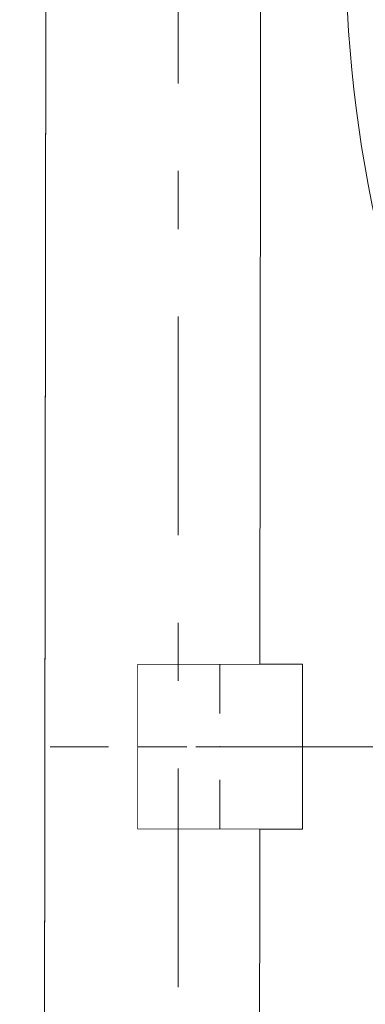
# Model space of a CAD drawing. Header units: millimetres. Extents: x -70269 to 35056, y -51814 to 48966.
# Tile 138 of 220: x -38424 to -37587, y 29157 to 31540. Entities that reach past the tile are written whole.
import ezdxf

# ---------------------------------------------------------------- set-up
doc = ezdxf.new("R2010")
doc.units = ezdxf.units.MM
doc.set_wipeout_variables(frame=1)
doc.linetypes.add('Przerywana podwójnie', pattern=[109.361107, 52.916665, -21.166666, 14.111111, -21.166666])
doc.linetypes.add('Wipeout_Contour', pattern=[1000, 0, -1000])
for name, color, linetype, lineweight, true_color in [('00 - nowa technologia myjni_Nr_pióra__95', 7, 'Continuous', 20, 0x7c7c7c), ('280-A Dachy Powłoki_Nr_pióra__95', 7, 'Continuous', 20, 0x7c7c7c), ('410-K Osie główne_Nr_pióra__95', 7, 'Continuous', 20, 0x7c7c7c), ('420-K Ściany_Nr_pióra__95', 7, 'Continuous', 20, 0x7c7c7c), ('440-K Słupy_Nr_pióra__95', 7, 'Continuous', 20, 0x7c7c7c), ('460 - Stropy_Nr_pióra__95', 7, 'Continuous', 13, 0x7c7c7c)]:
    doc.layers.add(name, color=color, linetype=linetype, lineweight=lineweight, true_color=true_color)
doc.layers.add('420-K Ściany', color=7, linetype='Continuous')
doc.layers.add('XREF', color=8, linetype='Continuous', lineweight=9)

# ---------------------------------------------------------------- blocks, each defined once
blk = doc.blocks.new('parter 2025.10.15')
at = {"layer": '00 - nowa technologia myjni_Nr_pióra__95', "color": 8, "linetype": 'Continuous', "lineweight": 5}
blk.add_arc((395.61, 2627.88), 312.96, 167.5454, 194.9858, dxfattribs=at)
at = {"layer": '280-A Dachy Powłoki_Nr_pióra__95', "color": 8, "linetype": 'Continuous', "lineweight": 5, "flags": 128}
for points in [[(13.45, 3006.84), (13.45, 59.93)], [(14.52, 59.93), (14.52, 3006.84)], [(31.49, 59.91), (31.49, 3006.82)], [(31.84, 3006.82), (31.84, 59.91)]]:
    blk.add_lwpolyline(points, dxfattribs=at)
at = {"layer": '440-K Słupy_Nr_pióra__95', "color": 8, "linetype": 'Continuous', "lineweight": 5}
for p, q in [((52.2, 2441.81), (52.2, 2461.81)), ((44.2, 2433.81), (24.2, 2433.81)), ((60.2, 2433.81), (80.2, 2433.81)), ((52.2, 2425.81), (52.2, 2405.81))]:
    blk.add_line(p, q, dxfattribs=at)
at = {"layer": '440-K Słupy_Nr_pióra__95', "color": 8, "linetype": 'Continuous', "lineweight": 5, "flags": 128}
blk.add_lwpolyline([(32.2, 2413.81), (72.2, 2413.81), (72.2, 2453.81), (32.2, 2453.81)], close=True, dxfattribs=at)
at = {"layer": '440-K Słupy_Nr_pióra__95', "color": 8, "linetype": 'Continuous', "lineweight": 5}
blk.add_point((52.2, 2433.81), dxfattribs=at)
at = {"color": 8, "linetype": 'Wipeout_Contour', "lineweight": 5, "ltscale": 6138.335975}
blk.add_wipeout([(6.75, 9.87), (8.75, 9.86), (12.58, 3056.7), (10.58, 3056.7)], dxfattribs=at).dxf.layer = '420-K Ściany'
at = {"color": 8, "linetype": 'Wipeout_Contour', "lineweight": 5, "ltscale": 6142.025808}
blk.add_wipeout([(8.77, 19.86), (18.77, 19.85), (22.57, 3046.7), (12.57, 3046.7)], dxfattribs=at).dxf.layer = '420-K Ściany'
at = {"layer": '420-K Ściany_Nr_pióra__95', "color": 8, "linetype": 'Continuous', "lineweight": 5, "flags": 128}
blk.add_lwpolyline([(10.58, 3058.7), (6.75, 9.87)], dxfattribs=at)
at = {"color": 8, "linetype": 'Wipeout_Contour', "lineweight": 5, "ltscale": 6148.220068}
blk.add_wipeout([(18.77, 19.9), (18.82, 19.9), (22.62, 3046.65), (22.57, 3046.65)], dxfattribs=at).dxf.layer = '420-K Ściany'
at = {"color": 8, "linetype": 'Wipeout_Contour', "lineweight": 5, "ltscale": 61418.732381}
blk.add_wipeout([(22.57, 3006.65), (18.87, 59.9), (58.87, 59.85), (59.19, 313.81), (32.2, 313.81), (32.2, 353.81), (59.24, 353.81), (59.56, 613.81), (32.2, 613.81), (32.2, 653.81), (59.61, 653.81), (59.94, 913.81), (32.2, 913.81), (32.2, 953.81), (59.99, 953.81), (60.31, 1210.81), (32.2, 1210.81), (32.2, 1250.81), (60.36, 1250.81), (60.69, 1513.81), (32.2, 1513.81), (32.2, 1553.81), (60.74, 1553.81), (61.07, 1813.81), (32.2, 1813.81), (32.2, 1853.81), (61.12, 1853.81), (61.45, 2113.81), (32.2, 2113.81), (32.2, 2153.81), (61.5, 2153.81), (61.82, 2413.81), (32.2, 2413.81), (32.2, 2453.81), (61.87, 2453.81), (62.2, 2716.81), (31.2, 2716.81), (31.2, 2756.81), (62.26, 2756.81), (62.57, 3006.65)], dxfattribs=at).dxf.layer = '420-K Ściany'
at = {"layer": '410-K Osie główne_Nr_pióra__95', "color": 8, "linetype": 'Przerywana podwójnie', "lineweight": 5}
for p, q in [((42.06, 3303.44), (42.06, -165.65)), ((-63, 2433.81), (1039.92, 2433.81))]:
    blk.add_line(p, q, dxfattribs=at)
at = {"layer": '420-K Ściany_Nr_pióra__95', "color": 8, "linetype": 'Continuous', "lineweight": 5, "flags": 128}
for points in [[(61.87, 2453.81), (62.2, 2716.81)], [(61.87, 2453.81), (62.2, 2716.81)], [(61.5, 2153.81), (61.82, 2413.81)], [(61.5, 2153.81), (61.82, 2413.81)]]:
    blk.add_lwpolyline(points, dxfattribs=at)
at = {"layer": '460 - Stropy_Nr_pióra__95', "color": 8, "linetype": 'Continuous', "lineweight": 5, "flags": 128}
blk.add_lwpolyline([(6.75, 7.87), (658.57, 7.05), (655.73, 2276.77), (655.14, 2747.25), (654.75, 3058.7), (10.58, 3058.7)], close=True, dxfattribs=at)

msp = doc.modelspace()

# ---------------------------------------------------------------- block references
at = {"layer": 'XREF', "xscale": 10, "yscale": 10, "zscale": 10}
msp.add_blockref('parter 2025.10.15', (-38460.6, 5442.3), dxfattribs=at)

doc.saveas('drawing.dxf')
